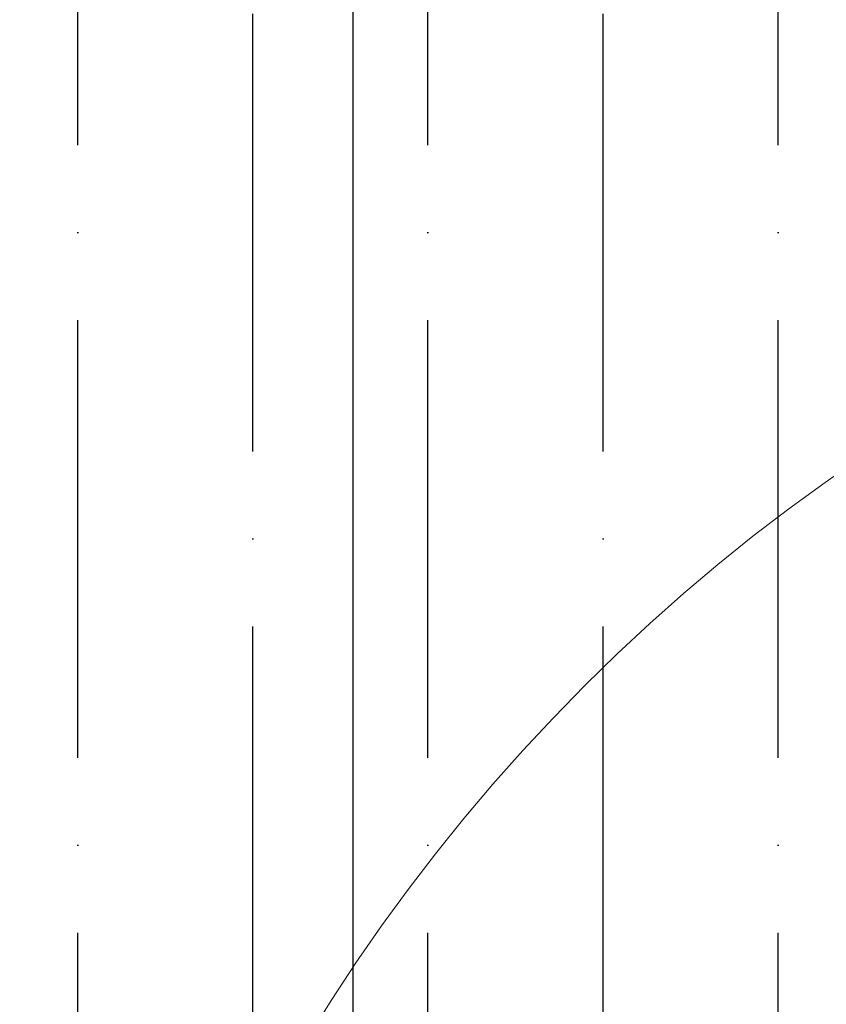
# Model space of a CAD drawing. Header units: millimetres. Extents: x 3625 to 132892, y -52547 to 67182.
# Tile 212 of 256: x 64368 to 64661, y 34582 to 34939. Entities that reach past the tile are written whole.
import ezdxf

# ---------------------------------------------------------------- set-up
doc = ezdxf.new("R2010")
doc.units = ezdxf.units.MM
doc.layers.add('A-DOOR', color=1, linetype='Continuous', lineweight=25)
doc.layers.add('A-GENM', color=6, linetype='Continuous', lineweight=18)
doc.layers.add('ATN Houtenlatten pl', color=20, linetype='Continuous')

# ---------------------------------------------------------------- blocks, each defined once
blk = doc.blocks.new('32_KA_hout_67-114-enkele_deur_met dorpel - H630d-5655969-Plotview plafond begane grond - 1 op 100')
at = {"layer": 'A-GENM'}
blk.add_arc((339.89, 52), 680, 90, 180, dxfattribs=at)

msp = doc.modelspace()

# ---------------------------------------------------------------- hatches: boundary and pattern name
at = {"layer": 'ATN Houtenlatten pl'}
h = msp.add_hatch(dxfattribs=at)
h.set_pattern_fill('ANSI36', color=253, scale=20, angle=45)
h.paths.add_polyline_path([(64188.91, 35628.2), (67740.58, 35628.2), (67740.58, 32505.7), (66348.91, 32505.7), (66348.91, 34224.45), (64188.91, 34224.45)])

# ---------------------------------------------------------------- linework, layer by layer
msp.add_lwpolyline([(64488.91, 34224.45), (64488.91, 35628.2)], dxfattribs=at)

# ---------------------------------------------------------------- block references
at = {"layer": 'A-DOOR'}
msp.add_blockref('32_KA_hout_67-114-enkele_deur_met dorpel - H630d-5655969-Plotview plafond begane grond - 1 op 100', (64713.91, 34164.45), dxfattribs=at)

doc.saveas('drawing.dxf')
